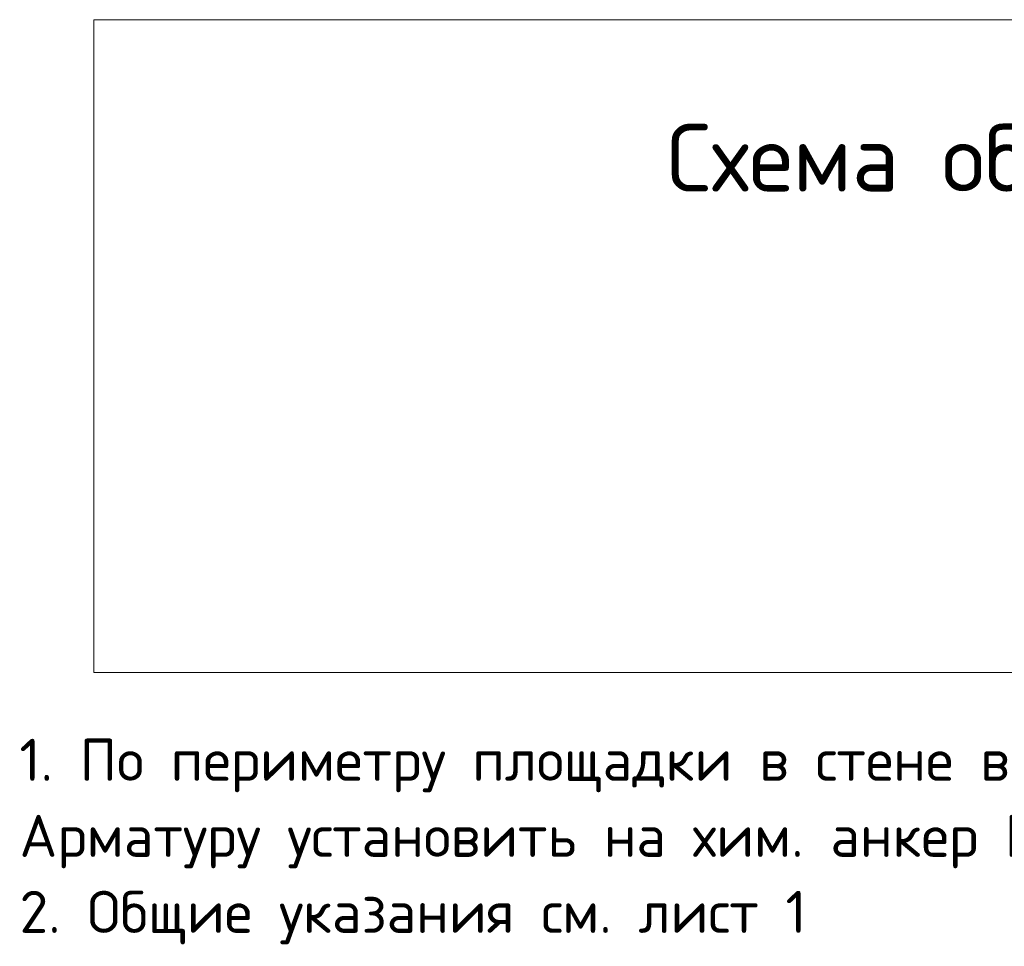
# Model space of a CAD drawing. Header units: millimetres. Extents: x 0 to 21000, y -5 to 14850.
# Tile 18 of 28: x 11501 to 14777, y 3155 to 6239. Entities that reach past the tile are written whole.
import ezdxf

# ---------------------------------------------------------------- set-up
doc = ezdxf.new("R2010")
doc.units = ezdxf.units.MM
doc.layers.add('Standard', color=7, linetype='Continuous', lineweight=25)
doc.styles.add('ISOCPEUR', font='txt')

msp = doc.modelspace()

# ---------------------------------------------------------------- linework, layer by layer
at = {"layer": 'Standard', "color": 7, "linetype": 'Continuous', "lineweight": 13, "transparency": 33554687}
msp.add_lwpolyline([(20542.5, 6238.6), (11746.9, 6238.6), (11746.9, 4065.8), (20542.5, 4065.8), (20542.5, 6238.6)], dxfattribs=at)

# ---------------------------------------------------------------- texts
at = {"layer": 'Standard', "color": 7, "linetype": 'Continuous', "lineweight": 50, "transparency": 33554687, "insert": (13654, 5605.6), "char_height": 225, "width": 6104.361, "attachment_point": 7, "style": 'ISOCPEUR'}
msp.add_mtext('\\W0.99;Схема образмеривания деталей по типам', dxfattribs=at)
at = {"layer": 'Standard', "color": 7, "linetype": 'Continuous', "lineweight": 13, "transparency": 33554687, "insert": (11500, 3845.3), "char_height": 140, "width": 6253.45, "attachment_point": 1, "line_spacing_factor": 1.084337}
msp.add_mtext('\\A1;{\\fISOCPEUR|i0|b0;\\H139.999998;\\W1.000000;\\C7;1. По периметру площадки в стене выполнить шпонку}\\P{\\fISOCPEUR|i0|b0;\\H139.999998;\\W1.000000;\\C7;Арматуру установить на хим. анкер Hilti HIT-HY 200-A (или аналог)}\\P{\\fISOCPEUR|i0|b0;\\H139.999998;\\W1.000000;\\C7;2. Общие указания см. лист 1}\\P', dxfattribs=at)

doc.saveas('drawing.dxf')
